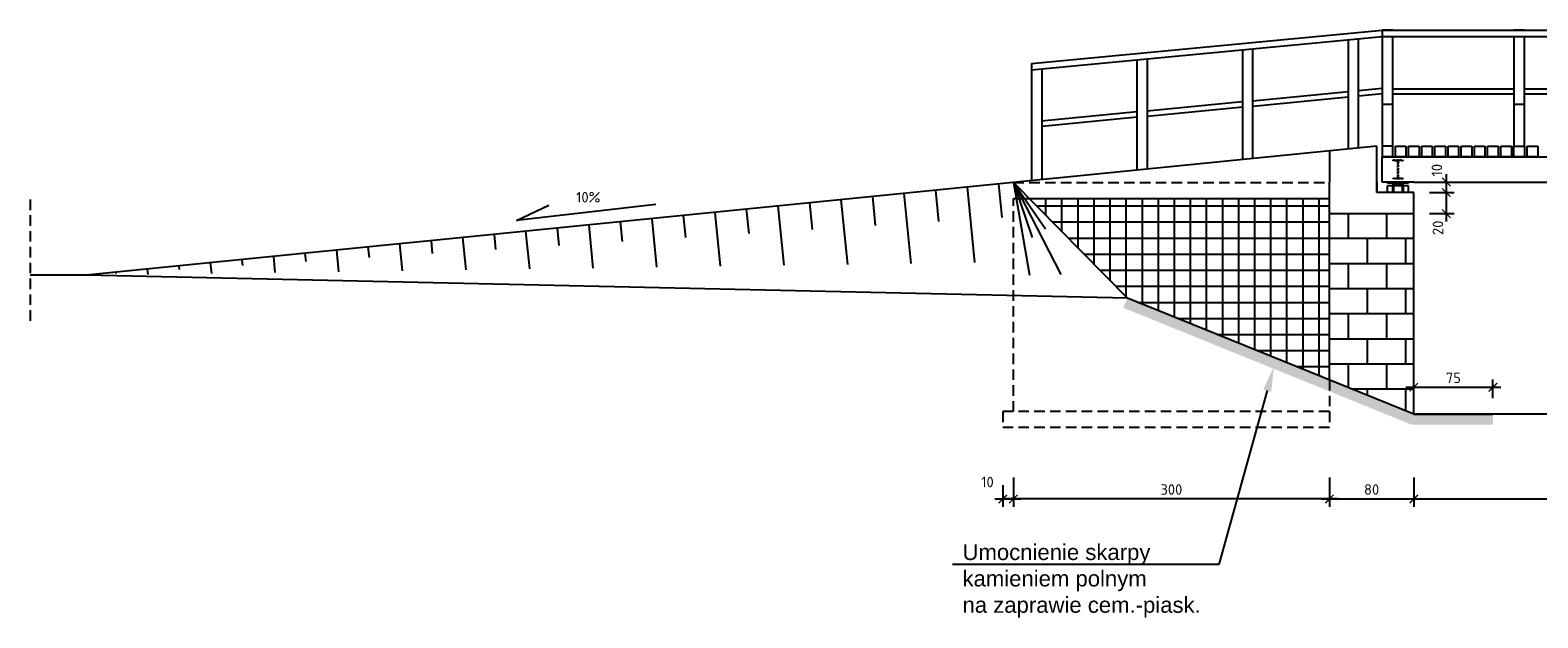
# Model space of a CAD drawing. Header units: millimetres. Extents: x 50975 to 116025, y -42779 to -16535.
# Tile 20 of 28: x 62454 to 63883, y -18034 to -17477. Entities that reach past the tile are written whole.
import ezdxf
from ezdxf import colors
from ezdxf.entities.mleader import LeaderData, LeaderLine
from ezdxf.math import Vec2, Vec3

# ---------------------------------------------------------------- set-up
doc = ezdxf.new("R2010")
doc.units = ezdxf.units.MM
doc.header["$LTSCALE"] = 40
doc.header["$PDMODE"] = 35
doc.header["$PDSIZE"] = 10
doc.linetypes.add('DASHED', pattern=[0.75, 0.5, -0.25])
doc.linetypes.add('DASHED2', pattern=[0.375, 0.25, -0.125])
doc.layers.get('0').transparency = 0.4
doc.layers.get('Defpoints').transparency = 0.4
for name, color, linetype in [('_K_Opisy', 94, 'Continuous'), ('K01', 94, 'Continuous'), ('K02', 253, 'Continuous'), ('K025', 161, 'Continuous'), ('Profile', 7, 'Continuous')]:
    doc.layers.add(name, color=color, linetype=linetype)
doc.styles.get("Standard").update_dxf_attribs({"font": 'isocpeur.ttf', "height": 10})
doc.linetypes.add('ZIGZAG', pattern='A,0.00254,-5.08,[131,ltypeshp.shx,S=5.08,R=0,X=-5.08,Y=0],-10.16,[131,ltypeshp.shx,S=5.08,R=180,X=5.08,Y=0],-5.08', length=20.32254)
doc.dimstyles.new('ARCHIC', dxfattribs={"dimtxt": 10, "dimasz": 8, "dimexe": 7.5, "dimexo": 15, "dimgap": 4, "dimtad": 1, "dimdec": 1, "dimrnd": 0.5, "dimtxsty": 'Standard', "dimblk": 'ARCHTICK', "dimcen": 12.5, "dimdle": 7.5, "dimclrd": 94, "dimclre": 94, "dimclrt": 151, "dimazin": 2, "dimtfac": 1, "dimtdec": 1, "dimtmove": 2, "dimatfit": 3, "dimfxl": 7.5, "dimarcsym": 0})

# ---------------------------------------------------------------- blocks, each defined once
blk = doc.blocks.new('c')
at = {"layer": 'Profile'}
for p, q in [((56414, -10814), (56414, -10914)), ((56469, -10814), (56414, -10814)), ((56418, -10896), (56418, -10831)), ((56428, -10821), (56469, -10821)), ((56469, -10821), (56469, -10814)), ((56414, -10914), (56469, -10914)), ((56469, -10906), (56428, -10906)), ((56469, -10914), (56469, -10906))]:
    blk.add_line(p, q, dxfattribs=at)
for centre, start, end in [((56428, -10831), 90, 180), ((56428, -10896), 180, 270)]:
    blk.add_arc(centre, 10, start, end, dxfattribs=at)
blk = doc.blocks.new('_ArchTick')
at = {"color": 0, "linetype": 'ByBlock', "const_width": 0.15}
blk.add_lwpolyline([(-0.5, -0.5), (0.5, 0.5)], dxfattribs=at)
blk = doc.blocks.new('*D334')
at = {"layer": 'Defpoints', "color": 0}
for p in [(63765.8, -17885.8), (64765.8, -17885.8), (64765.8, -17921.3)]:
    blk.add_point(p, dxfattribs=at)
at = {"layer": 'K025', "color": 94, "lineweight": -2}
for p, q in [((63765.8, -17900.8), (63765.8, -17928.8)), ((64765.8, -17900.8), (64765.8, -17928.8)), ((63758.3, -17921.3), (64773.3, -17921.3))]:
    blk.add_line(p, q, dxfattribs=at)
at = {"layer": 'K025', "color": 94, "lineweight": -2, "xscale": 8, "yscale": 8, "zscale": 8, "rotation": 180}
blk.add_blockref('_ArchTick', (63765.8, -17921.3), dxfattribs=at)
at = {"layer": 'K025', "color": 94, "lineweight": -2, "xscale": 8, "yscale": 8, "zscale": 8}
blk.add_blockref('_ArchTick', (64765.8, -17921.3), dxfattribs=at)
at = {"layer": 'K025', "color": 151, "insert": (64265.8, -17912.3), "char_height": 10, "attachment_point": 5}
blk.add_mtext('1000', dxfattribs=at)
blk = doc.blocks.new('*D335')
at = {"layer": 'Defpoints', "color": 0}
for p in [(63685.8, -17885.8), (63765.8, -17885.8), (63765.8, -17921.3)]:
    blk.add_point(p, dxfattribs=at)
at = {"layer": 'K025', "color": 94, "lineweight": -2}
for p, q in [((63685.8, -17900.8), (63685.8, -17928.8)), ((63765.8, -17900.8), (63765.8, -17928.8)), ((63678.3, -17921.3), (63773.3, -17921.3))]:
    blk.add_line(p, q, dxfattribs=at)
at = {"layer": 'K025', "color": 94, "lineweight": -2, "xscale": 8, "yscale": 8, "zscale": 8, "rotation": 180}
blk.add_blockref('_ArchTick', (63685.8, -17921.3), dxfattribs=at)
at = {"layer": 'K025', "color": 94, "lineweight": -2, "xscale": 8, "yscale": 8, "zscale": 8}
blk.add_blockref('_ArchTick', (63765.8, -17921.3), dxfattribs=at)
at = {"layer": 'K025', "color": 151, "insert": (63725.8, -17912.3), "char_height": 10, "attachment_point": 5}
blk.add_mtext('80', dxfattribs=at)
blk = doc.blocks.new('*D336')
at = {"layer": 'Defpoints', "color": 0}
for p in [(63386.1, -17885.8), (63685.8, -17885.8), (63386.1, -17921.3)]:
    blk.add_point(p, dxfattribs=at)
at = {"layer": 'K025', "color": 94, "lineweight": -2}
for p, q in [((63386.1, -17900.8), (63386.1, -17928.8)), ((63685.8, -17900.8), (63685.8, -17928.8)), ((63693.3, -17921.3), (63378.6, -17921.3))]:
    blk.add_line(p, q, dxfattribs=at)
at = {"layer": 'K025', "color": 94, "lineweight": -2, "xscale": 8, "yscale": 8, "zscale": 8, "rotation": 180}
blk.add_blockref('_ArchTick', (63386.1, -17921.3), dxfattribs=at)
at = {"layer": 'K025', "color": 94, "lineweight": -2, "xscale": 8, "yscale": 8, "zscale": 8}
blk.add_blockref('_ArchTick', (63685.8, -17921.3), dxfattribs=at)
at = {"layer": 'K025', "color": 151, "insert": (63535.9, -17912.3), "char_height": 10, "attachment_point": 5}
blk.add_mtext('300', dxfattribs=at)
blk = doc.blocks.new('*D337')
at = {"layer": 'Defpoints', "color": 0}
for p in [(63376.1, -17893.2), (63386.1, -17893.2), (63386.1, -17921.3)]:
    blk.add_point(p, dxfattribs=at)
at = {"layer": 'K025', "color": 94, "lineweight": -2}
for p, q in [((63376.1, -17908.2), (63376.1, -17928.8)), ((63386.1, -17908.2), (63386.1, -17928.8)), ((63368.6, -17921.3), (63393.6, -17921.3))]:
    blk.add_line(p, q, dxfattribs=at)
at = {"layer": 'K025', "color": 94, "lineweight": -2, "xscale": 8, "yscale": 8, "zscale": 8, "rotation": 180}
blk.add_blockref('_ArchTick', (63376.1, -17921.3), dxfattribs=at)
at = {"layer": 'K025', "color": 94, "lineweight": -2, "xscale": 8, "yscale": 8, "zscale": 8}
blk.add_blockref('_ArchTick', (63386.1, -17921.3), dxfattribs=at)
at = {"layer": 'K025', "color": 151, "insert": (63361.5, -17905.2), "char_height": 10, "attachment_point": 5}
blk.add_mtext('10', dxfattribs=at)
blk = doc.blocks.new('*D379')
at = {"layer": 'Defpoints', "color": 0}
for p in [(63840.8, -17815.4), (63765.8, -17840.8), (63840.8, -17840.8)]:
    blk.add_point(p, dxfattribs=at)
at = {"layer": 'K025', "color": 94, "lineweight": -2}
for p, q in [((63758.3, -17815.4), (63848.3, -17815.4)), ((63765.8, -17825.8), (63765.8, -17807.9)), ((63840.8, -17825.8), (63840.8, -17807.9))]:
    blk.add_line(p, q, dxfattribs=at)
at = {"layer": 'K025', "color": 94, "lineweight": -2, "xscale": 8, "yscale": 8, "zscale": 8, "rotation": 180}
blk.add_blockref('_ArchTick', (63765.8, -17815.4), dxfattribs=at)
at = {"layer": 'K025', "color": 94, "lineweight": -2, "xscale": 8, "yscale": 8, "zscale": 8}
blk.add_blockref('_ArchTick', (63840.8, -17815.4), dxfattribs=at)
at = {"layer": 'K025', "color": 151, "insert": (63803.3, -17806.4), "char_height": 10, "attachment_point": 5}
blk.add_mtext('75', dxfattribs=at)
blk = doc.blocks.new('*D395')
at = {"layer": 'Defpoints', "color": 0}
for p in [(63765.8, -17620.8), (63765.8, -17630.8), (63796.6, -17630.8)]:
    blk.add_point(p, dxfattribs=at)
at = {"layer": 'K01', "color": 94, "lineweight": -2}
for p, q in [((63796.6, -17613.3), (63796.6, -17638.3)), ((63780.8, -17620.8), (63804.1, -17620.8)), ((63780.8, -17630.8), (63804.1, -17630.8))]:
    blk.add_line(p, q, dxfattribs=at)
at = {"layer": 'K01', "color": 94, "lineweight": -2, "xscale": 8, "yscale": 8, "zscale": 8}
for p, rotation in [((63796.6, -17620.8), 90), ((63796.6, -17630.8), 270)]:
    blk.add_blockref('_ArchTick', p, dxfattribs=dict(at, rotation=rotation))
at = {"layer": 'K01', "color": 151, "insert": (63787.7, -17609.6), "char_height": 10, "attachment_point": 5, "rotation": 90}
blk.add_mtext('10', dxfattribs=at)
blk = doc.blocks.new('*D396')
at = {"layer": 'Defpoints', "color": 0}
for p in [(63765.8, -17630.8), (63765.8, -17650.8), (63796.6, -17650.8)]:
    blk.add_point(p, dxfattribs=at)
at = {"layer": 'K01', "color": 94, "lineweight": -2}
for p, q in [((63796.6, -17623.3), (63796.6, -17658.3)), ((63780.8, -17630.8), (63804.1, -17630.8)), ((63780.8, -17650.8), (63804.1, -17650.8))]:
    blk.add_line(p, q, dxfattribs=at)
at = {"layer": 'K01', "color": 94, "lineweight": -2, "xscale": 8, "yscale": 8, "zscale": 8}
for p, rotation in [((63796.6, -17630.8), 90), ((63796.6, -17650.8), 270)]:
    blk.add_blockref('_ArchTick', p, dxfattribs=dict(at, rotation=rotation))
at = {"layer": 'K01', "color": 151, "insert": (63788.7, -17664.2), "char_height": 10, "attachment_point": 5, "rotation": 90}
blk.add_mtext('20', dxfattribs=at)

msp = doc.modelspace()

# ---------------------------------------------------------------- hatches: boundary and pattern name
at = {"layer": 'K01'}
h = msp.add_hatch(dxfattribs=at)
h.set_pattern_fill('APPIANRN', color=256, scale=0.15)
h.set_pattern_definition([(0, (63685.808, -17840.842), (0, 23.8125), []), (90, (63685.808, -17840.842), (-18.0975, 23.8125), [23.8125, -23.8125])])
h.paths.add_polyline_path([(63755.81, -17622.39), (63755.81, -17623.99), (63745.81, -17623.99), (63745.81, -17622.39), (63750.01, -17622.39), (63750.01, -17621.84), (63740.81, -17621.84), (63740.81, -17620.84), (63760.81, -17620.84), (63760.81, -17621.84), (63751.61, -17621.84), (63751.61, -17622.39)])
h.paths.add_polyline_path([(63765.81, -17840.84), (63685.81, -17808.45), (63685.81, -17650.84), (63765.81, -17650.84)])
h = msp.add_hatch(dxfattribs=at)
h.set_pattern_fill('GRAVEL', color=256)
h.set_pattern_definition([(228.012788, (79742.6812, -15006.756), (-203.20000002, -228.59999999), [3.417214, -338.304836]), (184.969741, (79740.3952, -15009.2959), (304.79999988, 25.40000145), [5.864047, -580.54049]), (132.510447, (79734.5532, -15009.804), (254.0000001, -279.3999999), [4.134815, -409.347228]), (267.273689, (79724.6472, -15016.154), (25.40000005, 508), [5.340045, -528.664374]), (292.833654, (79724.3932, -15021.488), (-127.00000001, 304.8), [5.236337, -518.398077]), (357.273689, (79726.4252, -15026.314), (-508, 25.40000005), [5.340045, -528.664374]), (37.6942405, (79731.7592, -15026.5679), (-330.199999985, -254.00000002), [7.061937, -699.131153]), (72.2553284, (79737.3472, -15022.2499), (177.80000005, 558.799999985), [6.667195, -660.052566]), (121.429566, (79739.3792, -15015.9), (-203.20000003, 330.19999998), [5.35813, -530.455457]), (175.236358, (79736.5852, -15011.328), (279.4, -25.40000004), [6.117133, -299.73937]), (222.397438, (79730.4892, -15010.81994), (-304.79999999, -279.40000001), [7.91078, -783.167725]), (138.814075, (79749.7932, -15016.408), (-177.8, 152.4), [2.700045, -267.30566]), (171.469234, (79747.7612, -15014.63), (330.20000001, -50.79999994), [5.13682, -508.54639]), (225, (79742.681, -15013.868), (2e-14, -25.4), [3.592093, -32.32893]), (203.19859, (79740.9032, -15010.82), (127, 50.8), [1.934413, -191.506224]), (291.80141, (79739.125, -15011.582), (-25.4, 76.2), [2.735656, -134.04753]), (30.963757, (79740.141, -15014.122), (76.2, 50.8), [4.443197, -143.66298]), (161.56505, (79743.951, -15011.836), (50.8, -25.4), [3.21287, -77.10898]), (16.38954, (79724.3932, -15011.582), (254, 76.2), [4.50088, -445.588267]), (70.346176, (79728.7112, -15010.312), (-101.60000001, -279.4), [3.77599, -373.822157]), (293.19859, (79743.9512, -15006.756), (-50.8, 127), [3.8688, -189.571836]), (343.61046, (79745.4752, -15010.312), (-254, 76.19999998), [4.50088, -445.588267]), (339.443955, (79724.3932, -15027.33), (-127, 50.8), [4.340352, -212.677343]), (294.77514, (79728.4572, -15028.854), (-127.00000015, 279.39999993), [3.63672, -360.035934]), (66.80141, (79744.2052, -15032.156), (50.8, 127), [3.8688, -189.571836]), (17.354025, (79745.7292, -15028.6), (-330.2, -101.60000002), [4.257827, -421.52376]), (69.443955, (79731.7592, -15032.156), (-50.8, -127), [2.170176, -214.84752]), (101.309932, (79742.681, -15032.156), (-25.4, 101.6), [1.295146, -128.21995]), (165.963757, (79742.427, -15030.886), (76.2, -25.4), [5.236337, -99.490546]), (186.009006, (79737.3472, -15029.616), (254, 25.40000001), [4.85267, -480.41365]), (303.690068, (79740.141, -15016.408), (-25.4, 50.8), [3.66324, -87.917764]), (353.1572266, (79742.1732, -15019.4559), (431.8, -50.79999998), [6.395568, -633.16009]), (60.945396, (79748.5232, -15020.218), (-101.6, -177.8), [2.615082, -258.893923]), (90, (79749.793, -15017.932), (-25.4, 25.4), [1.524, -23.876]), (120.256437, (79736.8392, -15028.854), (101.59999999, -177.8), [3.52867, -349.339408]), (48.012788, (79735.0612, -15025.806), (203.20000002, 228.59999999), [6.83443, -334.887622]), (0, (79739.633, -15020.726), (25.4, 25.4), [6.604, -18.796]), (325.304846, (79746.2372, -15020.726), (254.0000001, -177.79999986), [4.016096, -397.593167]), (254.054604, (79749.5392, -15023.012), (-25.4, -101.6), [3.69829, -181.2165]), (207.645975, (79748.5232, -15026.5679), (-482.60000002, -253.999999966), [6.02145, -596.124644]), (175.426079, (79743.1892, -15029.3619), (-330.2, 25.4), [6.370295, -630.658465])])
h.paths.add_polyline_path([(63494.15, -17730.84), (63490.4, -17740.11), (63685.81, -17819.24), (63685.81, -17808.45)])
h.paths.add_polyline_path([(63685.81, -17819.24), (63685.81, -17808.45), (63765.81, -17840.84), (63840.81, -17840.84), (63840.81, -17850.84), (63763.86, -17850.84)])
at = {"layer": 'K02'}
h = msp.add_hatch(dxfattribs=at)
h.set_pattern_fill('CTYSQ6ST', color=256, scale=0.1)
h.set_pattern_definition([(0, (78794.076, -15372.682), (0, 15.24), []), (90, (78794.076, -15372.682), (-15.24, 9e-16), [])])
h.paths.add_polyline_path([(63494.15, -17730.84), (63685.81, -17808.45), (63685.81, -17636.39), (63400.94, -17636.39)])

# ---------------------------------------------------------------- linework, layer by layer
at = {"layer": '_K_Opisy'}
for p, q in [((63047, -17642.04), (62914.79, -17657.22)), ((62914.79, -17657.22), (62945.47, -17642.86))]:
    msp.add_line(p, q, dxfattribs=at)
at = {"layer": 'K01'}
for p, q in [((63312.2, -17628.7), (63315.15, -17658.22)), ((63342.1, -17625.71), (63349.24, -17697.13)), ((63372, -17622.72), (63375.17, -17654.43)), ((63386.07, -17621.32), (63416.51, -17665.13)), ((63386.07, -17621.32), (63430.98, -17708.38)), ((63386.07, -17621.32), (63404.01, -17673.52)), ((63386.07, -17621.32), (63401.22, -17709.2)), ((63162.7, -17643.65), (63168.3, -17699.73)), ((63192.6, -17640.66), (63195.11, -17665.79)), ((63222.5, -17637.67), (63228.62, -17698.87)), ((63252.4, -17634.68), (63255.13, -17662)), ((63282.3, -17631.69), (63288.93, -17698)), ((63043.09, -17655.61), (63047.68, -17701.47)), ((63072.99, -17652.62), (63075.07, -17673.37)), ((63102.89, -17649.63), (63107.99, -17700.6)), ((63132.8, -17646.64), (63135.09, -17669.58)), ((62893.59, -17670.56), (62895.01, -17684.74)), ((62923.49, -17667.57), (62927.05, -17703.2)), ((62953.39, -17664.58), (62955.03, -17680.95)), ((62983.29, -17661.59), (62987.37, -17702.34)), ((63013.19, -17658.6), (63015.05, -17677.16)), ((62744.09, -17685.51), (62746.12, -17705.8)), ((62773.99, -17682.52), (62774.97, -17692.32)), ((62803.89, -17679.53), (62806.43, -17704.94)), ((62833.79, -17676.54), (62834.99, -17688.53)), ((62863.69, -17673.55), (62866.74, -17704.07)), ((62594.58, -17700.46), (62594.91, -17703.68)), ((62624.48, -17697.47), (62625.49, -17707.54)), ((62654.38, -17694.48), (62654.93, -17699.89)), ((62684.29, -17691.49), (62685.8, -17706.67)), ((62714.19, -17688.5), (62714.95, -17696.1)), ((62534.78, -17706.44), (62534.88, -17707.47)), ((62564.68, -17703.45), (62565.18, -17708.41))]:
    msp.add_line(p, q, dxfattribs=at)
at = {"layer": 'K01', "linetype": 'DASHED2'}
for p, q in [((63386.07, -17621.32), (63685.81, -17621.32)), ((62453.61, -17637.33), (62453.61, -17755.5)), ((63386.07, -17838.42), (63386.07, -17636.39)), ((63685.81, -17808.45), (63685.81, -17853.42)), ((63685.81, -17838.42), (63376.07, -17838.42)), ((63376.07, -17838.42), (63376.07, -17853.42)), ((63685.81, -17853.42), (63376.07, -17853.42))]:
    msp.add_line(p, q, dxfattribs=at)
at = {"layer": 'K01', "linetype": 'DASHED', "ltscale": 0.1}
msp.add_lwpolyline([(63755.36, -17617.84), (63746.26, -17617.84), (63746.26, -17617.04), (63749.64, -17617.04, 0.4142136), (63750.54, -17616.14), (63750.54, -17601.54, 0.4142136), (63749.64, -17600.64), (63746.26, -17600.64), (63746.26, -17599.84), (63755.36, -17599.84), (63755.36, -17600.64), (63751.97, -17600.64, 0.4142136), (63751.07, -17601.54), (63751.07, -17616.14, 0.4142136), (63751.97, -17617.04), (63755.36, -17617.04)], format="xyb", close=True, dxfattribs=at)
at = {"layer": 'K025'}
for p, q in [((63403.27, -17508.6), (63735.81, -17476.84)), ((63403.27, -17514.6), (63735.81, -17482.84)), ((63703.44, -17485.93), (63703.44, -17589.58)), ((63713.44, -17588.58), (63713.44, -17484.98)), ((63745.81, -17476.84), (63735.81, -17476.84)), ((63735.81, -17476.84), (63735.81, -17586.84)), ((63735.81, -17476.84), (64795.81, -17476.84)), ((63735.81, -17482.84), (64795.81, -17482.84)), ((63745.81, -17586.84), (63745.81, -17482.84)), ((63870.81, -17476.84), (63860.81, -17476.84)), ((63860.81, -17482.84), (63860.81, -17586.84)), ((63870.81, -17586.84), (63870.81, -17482.84)), ((63603.27, -17495.5), (63603.27, -17599.6)), ((63613.27, -17598.6), (63613.27, -17494.54)), ((63403.27, -17508.6), (63403.27, -17619.6)), ((63413.27, -17618.6), (63413.27, -17513.64)), ((63503.27, -17505.05), (63503.27, -17609.6)), ((63513.27, -17608.6), (63513.27, -17504.09)), ((63703.44, -17535.24), (63613.03, -17544.08)), ((63703.44, -17540.27), (63613.51, -17549.06)), ((63735.81, -17532.08), (63713.44, -17534.27)), ((63735.81, -17537.1), (63713.44, -17539.29)), ((63745.81, -17532.34), (63860.81, -17532.34)), ((63745.81, -17537.34), (63860.81, -17537.34)), ((63870.81, -17532.34), (64060.81, -17532.34)), ((63870.81, -17537.34), (64060.81, -17537.34)), ((63503.03, -17554.38), (63412.85, -17563.2)), ((63603.03, -17544.83), (63512.85, -17553.65)), ((63603.51, -17549.81), (63513.34, -17558.62)), ((63735.81, -17546.84), (63745.81, -17546.84)), ((63860.81, -17546.84), (63870.81, -17546.84)), ((63503.51, -17559.36), (63413.34, -17568.17)), ((63730.81, -17586.84), (62506.77, -17709.25)), ((63730.81, -17619.1), (63730.81, -17586.84)), ((63730.81, -17630.84), (63730.81, -17586.84)), ((63745.85, -17586.84), (63735.85, -17586.84)), ((63735.85, -17586.84), (63735.85, -17596.84)), ((63745.85, -17596.84), (63745.85, -17586.84)), ((63748.31, -17596.84), (63748.31, -17586.84)), ((63748.31, -17586.84), (63758.31, -17586.84)), ((63758.31, -17586.84), (63758.31, -17596.84)), ((63760.77, -17596.84), (63760.77, -17586.84)), ((63760.77, -17586.84), (63770.77, -17586.84)), ((63770.77, -17586.84), (63770.77, -17596.84)), ((63773.31, -17596.84), (63773.31, -17586.84)), ((63773.31, -17586.84), (63783.31, -17586.84)), ((63783.31, -17586.84), (63783.31, -17596.84)), ((63785.81, -17596.84), (63785.81, -17586.84)), ((63785.81, -17586.84), (63795.81, -17586.84)), ((63795.81, -17586.84), (63795.81, -17596.84)), ((63798.31, -17596.84), (63798.31, -17586.84)), ((63798.31, -17586.84), (63808.31, -17586.84)), ((63808.31, -17586.84), (63808.31, -17596.84)), ((63810.77, -17596.84), (63810.77, -17586.84)), ((63810.77, -17586.84), (63820.77, -17586.84)), ((63820.77, -17586.84), (63820.77, -17596.84)), ((63823.31, -17596.84), (63823.31, -17586.84)), ((63823.31, -17586.84), (63833.31, -17586.84)), ((63833.31, -17586.84), (63833.31, -17596.84)), ((63835.81, -17596.84), (63835.81, -17586.84)), ((63835.81, -17586.84), (63845.81, -17586.84)), ((63845.81, -17586.84), (63845.81, -17596.84)), ((63848.31, -17596.84), (63848.31, -17586.84)), ((63848.31, -17586.84), (63858.31, -17586.84)), ((63858.31, -17586.84), (63858.31, -17596.84)), ((63860.77, -17596.84), (63860.77, -17586.84)), ((63860.77, -17586.84), (63870.77, -17586.84)), ((63870.77, -17586.84), (63870.77, -17596.84)), ((63873.31, -17596.84), (63873.31, -17586.84)), ((63873.31, -17586.84), (63883.31, -17586.84)), ((63883.31, -17586.84), (63883.31, -17596.84)), ((63685.81, -17591.34), (63685.81, -17620.84)), ((63735.81, -17596.84), (64795.81, -17596.84)), ((63735.81, -17620.84), (63735.81, -17596.84)), ((63745.81, -17596.84), (63735.81, -17596.84)), ((63735.85, -17596.84), (63745.85, -17596.84)), ((63758.31, -17596.84), (63748.31, -17596.84)), ((63770.77, -17596.84), (63760.77, -17596.84)), ((63783.31, -17596.84), (63773.31, -17596.84)), ((63795.81, -17596.84), (63785.81, -17596.84)), ((63808.31, -17596.84), (63798.31, -17596.84)), ((63820.77, -17596.84), (63810.77, -17596.84)), ((63833.31, -17596.84), (63823.31, -17596.84)), ((63845.81, -17596.84), (63835.81, -17596.84)), ((63858.31, -17596.84), (63848.31, -17596.84)), ((63870.77, -17596.84), (63860.77, -17596.84)), ((63883.31, -17596.84), (63873.31, -17596.84)), ((63386.07, -17621.32), (63494.15, -17730.84)), ((63685.81, -17808.45), (63685.81, -17620.84)), ((63730.81, -17620.84), (63730.81, -17630.84)), ((63765.81, -17620.84), (63735.81, -17620.84)), ((63740.81, -17621.84), (63740.81, -17620.84)), ((63760.81, -17620.84), (63740.81, -17620.84)), ((63760.81, -17621.84), (63740.81, -17621.84)), ((63740.81, -17630.84), (63740.81, -17624.44)), ((63760.81, -17624.44), (63740.81, -17624.44)), ((63755.81, -17622.39), (63745.81, -17622.39)), ((63745.81, -17622.39), (63745.81, -17623.99)), ((63750.01, -17621.84), (63751.61, -17621.84)), ((63750.01, -17621.84), (63750.01, -17622.39)), ((63751.61, -17621.84), (63751.61, -17622.39)), ((63755.81, -17623.99), (63755.81, -17622.39)), ((63760.81, -17621.84), (63760.81, -17620.84)), ((63760.81, -17630.84), (63760.81, -17624.44)), ((63765.81, -17620.84), (64795.81, -17620.84)), ((63386.07, -17636.39), (63685.81, -17636.39)), ((63765.81, -17630.84), (63730.81, -17630.84)), ((63765.81, -17840.84), (63765.81, -17630.84)), ((62506.77, -17709.25), (62453.61, -17709.25)), ((63494.15, -17730.84), (62506.77, -17709.25)), ((63765.81, -17840.84), (63494.15, -17730.84)), ((63909.94, -17840.84), (63765.81, -17840.84)), ((63765.81, -17840.84), (63840.81, -17840.84))]:
    msp.add_line(p, q, dxfattribs=at)
at = {"layer": 'K025', "linetype": 'ZIGZAG', "ltscale": 0.01}
msp.add_line((63765.81, -17650.84), (63685.81, -17650.84), dxfattribs=at)

# ---------------------------------------------------------------- block references
at = {"layer": 'K025', "color": 1, "xscale": -0.1, "yscale": 0.1, "zscale": 0.1, "rotation": 89.99999999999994}
msp.add_blockref('c', (62664.43, -11982.63), dxfattribs=at)

# ---------------------------------------------------------------- texts
at = {"layer": '_K_Opisy', "insert": (62994.43, -17630.23), "char_height": 10, "attachment_point": 3, "rotation": 0.01708}
msp.add_mtext_dynamic_manual_height_columns('10%', width=671.6471, gutter_width=50, heights=[0], dxfattribs=at)

# ---------------------------------------------------------------- dimensions: what is measured, and where the dimension line sits
at = {"layer": 'K01', "color": 1}
for base, p1, p2, picture, middle in [((63796.61, -17630.84), (63765.81, -17620.84), (63765.81, -17630.84), '*D395', (63787.7, -17609.55)), ((63796.61, -17650.84), (63765.81, -17630.84), (63765.81, -17650.84), '*D396', (63788.67, -17664.15))]:
    dim = msp.add_linear_dim(base=base, p1=p1, p2=p2, angle=270, dimstyle='ARCHIC', dxfattribs=at)
    dim.commit()
    dim.dimension.update_dxf_attribs({"geometry": picture, "text_midpoint": middle, "dimtype": 161})
at = {"layer": 'K025'}
dim = msp.add_linear_dim(base=(63840.81, -17815.38), p1=(63765.81, -17840.84), p2=(63840.81, -17840.84), dimstyle='ARCHIC', dxfattribs=at)
dim.commit()
dim.dimension.update_dxf_attribs({"geometry": '*D379', "text_midpoint": (63803.31, -17806.38)})
at = {"layer": 'K025', "color": 1}
dim = msp.add_linear_dim(base=(63386.07, -17921.33), p1=(63685.81, -17885.84), p2=(63386.07, -17885.84), text='300', dimstyle='ARCHIC', dxfattribs=at)
dim.commit()
dim.dimension.update_dxf_attribs({"geometry": '*D336', "text_midpoint": (63535.94, -17912.33)})
for base, p1, p2, picture, middle in [((63765.81, -17921.33), (63685.81, -17885.84), (63765.81, -17885.84), '*D335', (63725.81, -17912.33)), ((64765.81, -17921.33), (63765.81, -17885.84), (64765.81, -17885.84), '*D334', (64265.81, -17912.33))]:
    dim = msp.add_linear_dim(base=base, p1=p1, p2=p2, dimstyle='ARCHIC', dxfattribs=at)
    dim.commit()
    dim.dimension.update_dxf_attribs({"geometry": picture, "text_midpoint": middle})
dim = msp.add_linear_dim(base=(63386.07, -17921.33), p1=(63376.07, -17893.18), p2=(63386.07, -17893.18), dimstyle='ARCHIC', dxfattribs=at)
dim.commit()
dim.dimension.update_dxf_attribs({"geometry": '*D337', "text_midpoint": (63361.46, -17905.15), "dimtype": 160})

# ---------------------------------------------------------------- leaders
at = {"layer": 'K01', "linetype": 'ZIGZAG'}
ml = msp.add_multileader_mtext('Standard', dxfattribs=at)
ml.set_content('{\\f@Arial Unicode MS|b0|i0|c238|p34;Umocnienie skarpy \\Pkamieniem polnym\\Pna zaprawie cem.-piask.}', color=256)
ml.set_leader_properties()
ml.build(insert=Vec2(0, 0))
ml.multileader.update_dxf_attribs({"text_right_attachment_type": 6, "dogleg_length": 0.36, "arrow_head_size": 24, "scale": 3})
ctx = ml.context
ctx.base_point, ctx.scale, ctx.char_height, ctx.arrow_head_size, ctx.landing_gap_size, ctx.plane_origin = Vec3(63331.83, -17973.76), 3, 15, 24, 6, Vec3(64209.11, -17822.64)
ctx.right_attachment = 6
notes = []
notes.append((ctx, [(0, (1, 1, 0), (63581.04, -17983.35), (-1, 0), 14.55, [(0, [(63633.21, -17795.46)], 256, [])])]))
ctx.mtext.insert, ctx.mtext.width, ctx.mtext.flow_direction = Vec3(63337.83, -17964.17), 269.457, 5
for ctx, leaders in notes:
    for number, flags, end, landing, length, lines in leaders:
        leader = LeaderData()
        leader.index, (leader.has_last_leader_line, leader.has_dogleg_vector, leader.attachment_direction) = number, flags
        leader.last_leader_point, leader.dogleg_vector, leader.dogleg_length = Vec3(end), Vec3(landing), length
        for number, points, colour, breaks in lines:
            line = LeaderLine()
            line.index, line.vertices, line.color, line.breaks = number, Vec3.list(points), colors.encode_raw_color(colour), breaks
            leader.lines.append(line)
        ctx.leaders.append(leader)

doc.saveas('drawing.dxf')
